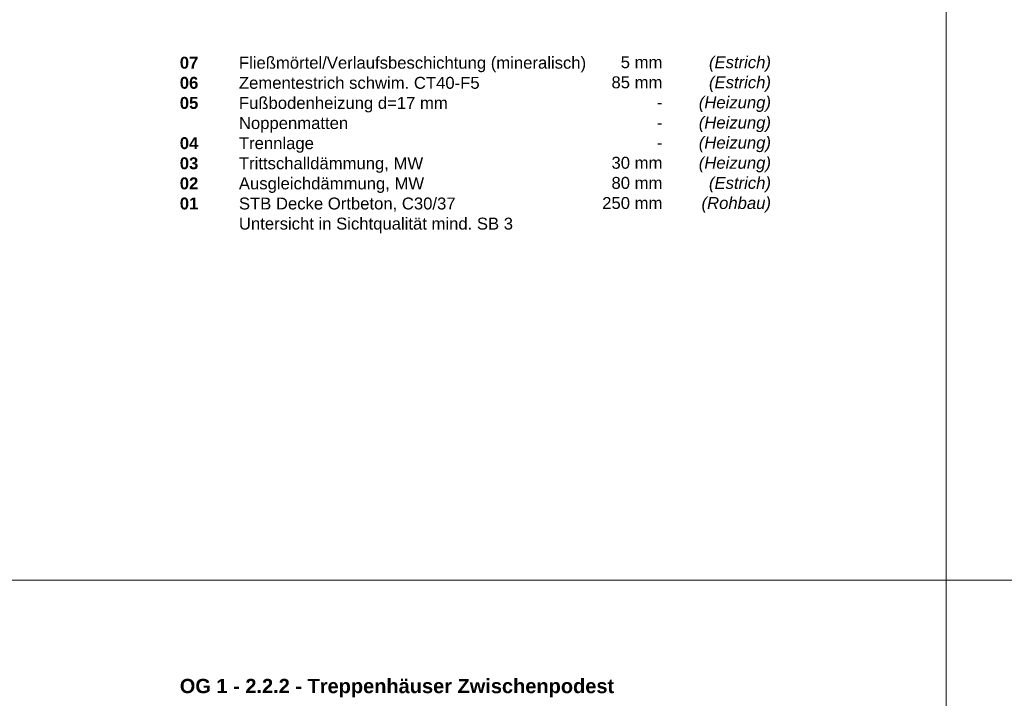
# Model space of a CAD drawing. Header units: metres. Extents: x 0.4 to 30.1, y -10.7 to 8.6.
# Tile 200 of 256: x 8 to 10.1, y 1.6 to 3. Entities that reach past the tile are written whole.
import ezdxf

# ---------------------------------------------------------------- set-up
doc = ezdxf.new("R2010")
doc.units = ezdxf.units.M
doc.layers.add('_Bodenaufbauten 20230510 (2D)', color=7, linetype='Continuous', lineweight=9)
doc.layers.add('Keine', color=7, linetype='Continuous', lineweight=9)
doc.styles.add('Arial', font='arial.ttf')
doc.styles.add('Arial (bold)', font='arialbd.ttf')
doc.styles.add('Arial (italic)', font='ariali.ttf')

# ---------------------------------------------------------------- blocks, each defined once
blk = doc.blocks.new('Bodenaufbauten 20230510 (2D)')
at = {"layer": 'Keine', "color": 255, "flags": 128}
for points in [[(8, 4.2), (10, 4.2), (10, 1.8), (8, 1.8)], [(10, 4.2), (12, 4.2), (12, 1.8), (10, 1.8)], [(8, 1.8), (10, 1.8), (10, -0.6), (8, -0.6)], [(10, 1.8), (12, 1.8), (12, -0.6), (10, -0.6)]]:
    blk.add_lwpolyline(points, close=True, dxfattribs=at)
at = {"layer": 'Keine', "color": 7, "insert": (8.3794, 2.90632), "char_height": 0.0252181, "attachment_point": 1, "line_spacing_factor": 1.011258, "style": 'Arial (bold)'}
blk.add_mtext('\\pxt4.957;07^I{\\fArial|b0|i0|c0|p0;Fließmörtel/Verlaufsbeschichtung (mineralisch)\\P}06 ^I{\\fArial|b0|i0|c0|p0;Zementestrich schwim. }{\\fArial|b0|i0|c0|p0;CT40-F5}{\\fArial|b0|i0|c0|p0;\\P}05{\\fArial|b0|i0|c0|p0; ^IFußbodenheizung d=17 mm \\P     ^INoppenmatten}{\\fArial|b0|i0|c0|p0;\\C1;\\P}04{\\fArial|b0|i0|c0|p0; ^ITrennlage\\P}03{\\fArial|b0|i0|c0|p0; ^ITrittschalldämmung, MW\\P}02{\\fArial|b0|i0|c0|p0; ^IAusgleichdämmung, MW}{\\fArial|b0|i0|c0|p0;\\P}01{\\fArial|b0|i0|c0|p0; ^ISTB Decke Ortbeton, C30/37\\P ^IUntersicht in Sichtqualität mind. SB 3}', dxfattribs=at)
at = {"layer": 'Keine', "color": 7, "transparency": 33554687, "char_height": 0.025218, "attachment_point": 3, "line_spacing_factor": 1.011258}
for s, insert, width, style in [('  5 mm\\P85 mm\\P-  \\P-\\P-\\P  30 mm\\P  80 mm\\P250 mm', (9.39978, 2.90738), 0.1510902, 'Arial'), ('(Estrich)\\P(Estrich)\\P(Heizung)\\P(Heizung)\\P(Heizung)\\P(Heizung)\\P(Estrich)\\P(Rohbau)', (9.6294, 2.90738), 0.175, 'Arial (italic)')]:
    blk.add_mtext(s, dxfattribs=dict(at, insert=insert, width=width, style=style))
at = {"layer": 'Keine', "color": 7, "transparency": 33554687, "insert": (8.3794, 1.59146), "char_height": 0.0302617, "attachment_point": 1, "line_spacing_factor": 0.99019, "style": 'Arial (bold)'}
blk.add_mtext('OG 1 - 2.2.2 - Treppenhäuser Zwischenpodest', dxfattribs=at)

msp = doc.modelspace()

# ---------------------------------------------------------------- block references
at = {"layer": '_Bodenaufbauten 20230510 (2D)'}
msp.add_blockref('Bodenaufbauten 20230510 (2D)', (0, 0), dxfattribs=at)

doc.saveas('drawing.dxf')
